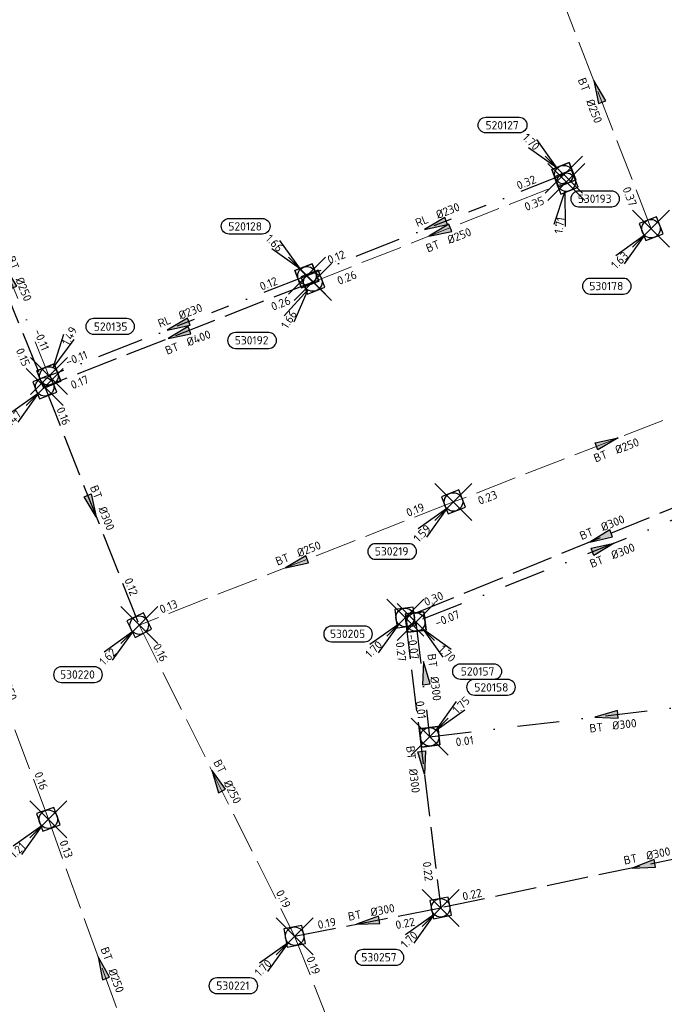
# Model space of a CAD drawing. Header units: metres. Extents: x 153343 to 157271, y 461673 to 467005.
# Tile 64 of 191: x 154769 to 154874, y 464416 to 464575. Entities that reach past the tile are written whole.
import ezdxf
from ezdxf.enums import TextEntityAlignment as Align

# ---------------------------------------------------------------- set-up
doc = ezdxf.new("R2010")
doc.units = ezdxf.units.M
doc.header["$LTSCALE"] = 0.75
doc.header["$PDMODE"] = 3
doc.header["$PDSIZE"] = 3
for name, pattern in [('RI-HWA_BETON', [11.4, 9, -2.4]), ('RI-RELINEN', [38, 10, -4, 0, -4, 4, -4, 4, -4, 0, -4]), ('RI-VWA_BETON', [19, 9, -5, 0, -5])]:
    doc.linetypes.add(name, pattern=pattern)
doc.layers.get('0').update_dxf_attribs({"lineweight": 25})
doc.layers.get('defpoints').update_dxf_attribs({"lineweight": 25})
for name, color, linetype in [('B-OI-RI-HWA_PUTNUMMER-S @ 0.75', 151, 'Continuous'), ('B-OI-RI-HWA_TRANSPORTLEIDING_BETON_300-G', 151, 'RI-HWA_BETON'), ('B-OI-RI-HWA_TRANSPORTLEIDING_BETON_400-G', 151, 'RI-HWA_BETON'), ('B-OI-RI-VWA_PUTNUMMER-S @ 0.75', 33, 'Continuous'), ('B-OI-RI-VWA_TRANSPORTLEIDING_B+RELINED_230-G', 33, 'RI-RELINEN'), ('B-OI-RI-VWA_TRANSPORTLEIDING_BETON_300-G', 33, 'RI-VWA_BETON')]:
    doc.layers.add(name, color=color, linetype=linetype)
for name, color, linetype, lineweight in [('B-OI-RI-HWA_RIOOLPUT_INSPECTIEPUT-S', 151, 'Continuous', 25), ('B-OI-RI-HWA_STROOMRICHTING-S @ 0.75', 151, 'Continuous', 25), ('B-OI-RI-HWA_TRANSPORTLEIDING_BETON_250-G', 151, 'RI-HWA_BETON', 18), ('B-OI-RI-VWA_RIOOLPUT_INSPECTIEPUT_BETON-S', 33, 'Continuous', 25), ('B-OI-RI-VWA_STROOMRICHTING-S @ 0.75', 33, 'Continuous', 25), ('B-OI-RI-VWA_TRANSPORTLEIDING_BETON_250-G', 33, 'RI-VWA_BETON', 18)]:
    doc.layers.add(name, color=color, linetype=linetype, lineweight=lineweight)
doc.layers.add('inspectieput', color=7, linetype='Continuous', plot=False)
doc.styles.add('NLCS-ISO', font='isocpeur.ttf')

# ---------------------------------------------------------------- blocks, each defined once
blk = doc.blocks.new('*U1455')
at = {"ltscale": 0.1}
blk.add_hatch(color=256, dxfattribs=at).paths.add_polyline_path([(-2.5, 0), (2.5, -0.83), (2.5, 0.83)])
at = {"ltscale": 0.1, "flags": 128}
blk.add_lwpolyline([(-2.5, 0), (2.5, -0.83), (2.5, 0.83)], close=True, dxfattribs=at)
at = {"ltscale": 0.1, "style": 'NLCS-ISO'}
for tag, p in [('BOBL', (-24.75, 0)), ('MAT', (-1, 0.5))]:
    blk.add_attdef(tag, text='', height=1.8, dxfattribs=at).set_placement(p, align=Align.BOTTOM_RIGHT)
for tag, p in [('DIA', (1, 0.5)), ('BOBR', (23.81, -0.01))]:
    blk.add_attdef(tag, text='', height=1.8, dxfattribs=at).set_placement(p, align=Align.BOTTOM_LEFT)
at = {"layer": 'defpoints', "ltscale": 0.1, "style": 'NLCS-ISO', "flags": 1}
blk.add_attdef('JVA', text='', height=1.8, dxfattribs=at).set_placement((0, -1), align=Align.TOP_CENTER)
blk = doc.blocks.new('*U1492')
at = {"ltscale": 0.1}
blk.add_hatch(color=256, dxfattribs=at).paths.add_polyline_path([(-2.5, 0), (2.5, -0.83), (2.5, 0.83)])
at = {"ltscale": 0.1, "flags": 128}
blk.add_lwpolyline([(-2.5, 0), (2.5, -0.83), (2.5, 0.83)], close=True, dxfattribs=at)
at = {"ltscale": 0.1, "style": 'NLCS-ISO'}
for tag, p in [('BOBL', (-23.77, 0)), ('MAT', (-1, 0.5))]:
    blk.add_attdef(tag, text='', height=1.8, dxfattribs=at).set_placement(p, align=Align.BOTTOM_RIGHT)
for tag, p in [('DIA', (1, 0.5)), ('BOBR', (22.82, -0.01))]:
    blk.add_attdef(tag, text='', height=1.8, dxfattribs=at).set_placement(p, align=Align.BOTTOM_LEFT)
at = {"layer": 'defpoints', "ltscale": 0.1, "style": 'NLCS-ISO', "flags": 1}
blk.add_attdef('JVA', text='', height=1.8, dxfattribs=at).set_placement((0, -1), align=Align.TOP_CENTER)
blk = doc.blocks.new('*U1509')
at = {"ltscale": 0.1}
blk.add_hatch(color=256, dxfattribs=at).paths.add_polyline_path([(-2.5, 0), (2.5, -0.83), (2.5, 0.83)])
at = {"ltscale": 0.1, "flags": 128}
blk.add_lwpolyline([(-2.5, 0), (2.5, -0.83), (2.5, 0.83)], close=True, dxfattribs=at)
at = {"ltscale": 0.1, "style": 'NLCS-ISO'}
for tag, p in [('BOBL', (-6.72, 0)), ('MAT', (-1, 0.5))]:
    blk.add_attdef(tag, text='', height=1.8, dxfattribs=at).set_placement(p, align=Align.BOTTOM_RIGHT)
for tag, p in [('DIA', (1, 0.5)), ('BOBR', (5.78, -3.24))]:
    blk.add_attdef(tag, text='', height=1.8, dxfattribs=at).set_placement(p, align=Align.BOTTOM_LEFT)
at = {"layer": 'defpoints', "ltscale": 0.1, "style": 'NLCS-ISO', "flags": 1}
blk.add_attdef('JVA', text='', height=1.8, dxfattribs=at).set_placement((0, -1), align=Align.TOP_CENTER)
blk = doc.blocks.new('*U1510')
at = {"ltscale": 0.1}
blk.add_hatch(color=256, dxfattribs=at).paths.add_polyline_path([(2.5, 0), (-2.5, -0.83), (-2.5, 0.83)])
at = {"ltscale": 0.1, "flags": 128}
blk.add_lwpolyline([(2.5, 0), (-2.5, -0.83), (-2.5, 0.83)], close=True, dxfattribs=at)
at = {"ltscale": 0.1, "style": 'NLCS-ISO'}
for tag, p in [('BOBL', (-27.28, 0)), ('MAT', (-1, 0.5))]:
    blk.add_attdef(tag, text='', height=1.8, dxfattribs=at).set_placement(p, align=Align.BOTTOM_RIGHT)
for tag, p in [('DIA', (1, 0.5)), ('BOBR', (26.33, -0.01))]:
    blk.add_attdef(tag, text='', height=1.8, dxfattribs=at).set_placement(p, align=Align.BOTTOM_LEFT)
at = {"layer": 'defpoints', "ltscale": 0.1, "style": 'NLCS-ISO', "flags": 1}
blk.add_attdef('JVA', text='', height=1.8, dxfattribs=at).set_placement((0, -1), align=Align.TOP_CENTER)
blk = doc.blocks.new('*U1484')
at = {"ltscale": 0.1}
blk.add_hatch(color=256, dxfattribs=at).paths.add_polyline_path([(-2.5, 0), (2.5, -0.83), (2.5, 0.83)])
at = {"ltscale": 0.1, "flags": 128}
blk.add_lwpolyline([(-2.5, 0), (2.5, -0.83), (2.5, 0.83)], close=True, dxfattribs=at)
at = {"ltscale": 0.1, "style": 'NLCS-ISO'}
for tag, p in [('BOBL', (-28.21, 0)), ('MAT', (-1, 0.5))]:
    blk.add_attdef(tag, text='', height=1.8, dxfattribs=at).set_placement(p, align=Align.BOTTOM_RIGHT)
for tag, p in [('DIA', (1, 0.5)), ('BOBR', (27.27, -0.01))]:
    blk.add_attdef(tag, text='', height=1.8, dxfattribs=at).set_placement(p, align=Align.BOTTOM_LEFT)
at = {"layer": 'defpoints', "ltscale": 0.1, "style": 'NLCS-ISO', "flags": 1}
blk.add_attdef('JVA', text='', height=1.8, dxfattribs=at).set_placement((0, -1), align=Align.TOP_CENTER)
blk = doc.blocks.new('*U1485')
at = {"ltscale": 0.1}
blk.add_hatch(color=256, dxfattribs=at).paths.add_polyline_path([(-2.5, 0), (2.5, -0.83), (2.5, 0.83)])
at = {"ltscale": 0.1, "flags": 128}
blk.add_lwpolyline([(-2.5, 0), (2.5, -0.83), (2.5, 0.83)], close=True, dxfattribs=at)
at = {"ltscale": 0.1, "style": 'NLCS-ISO'}
for tag, p in [('BOBL', (-27.1, 0)), ('MAT', (-1, 0.5))]:
    blk.add_attdef(tag, text='', height=1.8, dxfattribs=at).set_placement(p, align=Align.BOTTOM_RIGHT)
for tag, p in [('DIA', (1, 0.5)), ('BOBR', (26.15, -0.01))]:
    blk.add_attdef(tag, text='', height=1.8, dxfattribs=at).set_placement(p, align=Align.BOTTOM_LEFT)
at = {"layer": 'defpoints', "ltscale": 0.1, "style": 'NLCS-ISO', "flags": 1}
blk.add_attdef('JVA', text='', height=1.8, dxfattribs=at).set_placement((0, -1), align=Align.TOP_CENTER)
blk = doc.blocks.new('*U1486')
at = {"ltscale": 0.1}
blk.add_hatch(color=256, dxfattribs=at).paths.add_polyline_path([(2.5, 0), (-2.5, -0.83), (-2.5, 0.83)])
at = {"ltscale": 0.1, "flags": 128}
blk.add_lwpolyline([(2.5, 0), (-2.5, -0.83), (-2.5, 0.83)], close=True, dxfattribs=at)
at = {"ltscale": 0.1, "style": 'NLCS-ISO'}
for tag, p in [('BOBL', (-22.25, -3.24)), ('MAT', (-1, -3.74))]:
    blk.add_attdef(tag, text='', height=1.8, dxfattribs=at).set_placement(p, align=Align.BOTTOM_RIGHT)
for tag, p in [('DIA', (1, -3.74)), ('BOBR', (21.3, -3.23))]:
    blk.add_attdef(tag, text='', height=1.8, dxfattribs=at).set_placement(p, align=Align.BOTTOM_LEFT)
at = {"layer": 'defpoints', "ltscale": 0.1, "style": 'NLCS-ISO', "flags": 1}
blk.add_attdef('JVA', text='', height=1.8, dxfattribs=at).set_placement((0, -1), align=Align.TOP_CENTER)
blk = doc.blocks.new('*U1482')
at = {"ltscale": 0.1}
blk.add_hatch(color=256, dxfattribs=at).paths.add_polyline_path([(-2.5, 0), (2.5, -0.83), (2.5, 0.83)])
at = {"ltscale": 0.1, "flags": 128}
blk.add_lwpolyline([(-2.5, 0), (2.5, -0.83), (2.5, 0.83)], close=True, dxfattribs=at)
at = {"ltscale": 0.1, "style": 'NLCS-ISO'}
for tag, p in [('BOBL', (-36.2, 0)), ('MAT', (-1, 0.5))]:
    blk.add_attdef(tag, text='', height=1.8, dxfattribs=at).set_placement(p, align=Align.BOTTOM_RIGHT)
for tag, p in [('DIA', (1, 0.5)), ('BOBR', (35.26, -0.02))]:
    blk.add_attdef(tag, text='', height=1.8, dxfattribs=at).set_placement(p, align=Align.BOTTOM_LEFT)
at = {"layer": 'defpoints', "ltscale": 0.1, "style": 'NLCS-ISO', "flags": 1}
blk.add_attdef('JVA', text='', height=1.8, dxfattribs=at).set_placement((0, -1), align=Align.TOP_CENTER)
blk = doc.blocks.new('*U1432')
at = {"ltscale": 0.1}
blk.add_hatch(color=256, dxfattribs=at).paths.add_polyline_path([(2.5, 0), (-2.5, -0.83), (-2.5, 0.83)])
at = {"ltscale": 0.1, "flags": 128}
blk.add_lwpolyline([(2.5, 0), (-2.5, -0.83), (-2.5, 0.83)], close=True, dxfattribs=at)
at = {"ltscale": 0.1, "style": 'NLCS-ISO'}
for tag, p in [('BOBL', (-18.34, 0)), ('MAT', (-1, 0.5))]:
    blk.add_attdef(tag, text='', height=1.8, dxfattribs=at).set_placement(p, align=Align.BOTTOM_RIGHT)
for tag, p in [('DIA', (1, 0.5)), ('BOBR', (17.39, 0))]:
    blk.add_attdef(tag, text='', height=1.8, dxfattribs=at).set_placement(p, align=Align.BOTTOM_LEFT)
at = {"layer": 'defpoints', "ltscale": 0.1, "style": 'NLCS-ISO', "flags": 1}
blk.add_attdef('JVA', text='', height=1.8, dxfattribs=at).set_placement((0, -1), align=Align.TOP_CENTER)
blk = doc.blocks.new('*U1452')
at = {"ltscale": 0.1}
blk.add_hatch(color=256, dxfattribs=at).paths.add_polyline_path([(2.5, 0), (-2.5, -0.83), (-2.5, 0.83)])
at = {"ltscale": 0.1, "flags": 128}
blk.add_lwpolyline([(2.5, 0), (-2.5, -0.83), (-2.5, 0.83)], close=True, dxfattribs=at)
at = {"ltscale": 0.1, "style": 'NLCS-ISO'}
for tag, p in [('BOBL', (-14.03, -3.24)), ('MAT', (-1, -3.74))]:
    blk.add_attdef(tag, text='', height=1.8, dxfattribs=at).set_placement(p, align=Align.BOTTOM_RIGHT)
for tag, p in [('DIA', (1, -3.74)), ('BOBR', (13.08, -3.24))]:
    blk.add_attdef(tag, text='', height=1.8, dxfattribs=at).set_placement(p, align=Align.BOTTOM_LEFT)
at = {"layer": 'defpoints', "ltscale": 0.1, "style": 'NLCS-ISO', "flags": 1}
blk.add_attdef('JVA', text='', height=1.8, dxfattribs=at).set_placement((0, -1), align=Align.TOP_CENTER)
blk = doc.blocks.new('*U1475')
at = {"ltscale": 0.1}
blk.add_hatch(color=256, dxfattribs=at).paths.add_polyline_path([(-2.5, 0), (2.5, -0.83), (2.5, 0.83)])
at = {"ltscale": 0.1, "flags": 128}
blk.add_lwpolyline([(-2.5, 0), (2.5, -0.83), (2.5, 0.83)], close=True, dxfattribs=at)
at = {"ltscale": 0.1, "style": 'NLCS-ISO'}
for tag, p in [('BOBL', (-21.74, -3.24)), ('MAT', (-1, -3.74))]:
    blk.add_attdef(tag, text='', height=1.8, dxfattribs=at).set_placement(p, align=Align.BOTTOM_RIGHT)
for tag, p in [('DIA', (1, -3.74)), ('BOBR', (20.79, -3.23))]:
    blk.add_attdef(tag, text='', height=1.8, dxfattribs=at).set_placement(p, align=Align.BOTTOM_LEFT)
at = {"layer": 'defpoints', "ltscale": 0.1, "style": 'NLCS-ISO', "flags": 1}
blk.add_attdef('JVA', text='', height=1.8, dxfattribs=at).set_placement((0, -1), align=Align.TOP_CENTER)
blk = doc.blocks.new('*U1468')
at = {"ltscale": 0.1}
blk.add_hatch(color=256, dxfattribs=at).paths.add_polyline_path([(-2.5, 0), (2.5, -0.83), (2.5, 0.83)])
at = {"ltscale": 0.1, "flags": 128}
blk.add_lwpolyline([(-2.5, 0), (2.5, -0.83), (2.5, 0.83)], close=True, dxfattribs=at)
at = {"ltscale": 0.1, "style": 'NLCS-ISO'}
for tag, p in [('BOBL', (-20.07, -3.24)), ('MAT', (-1, -3.74))]:
    blk.add_attdef(tag, text='', height=1.8, dxfattribs=at).set_placement(p, align=Align.BOTTOM_RIGHT)
for tag, p in [('DIA', (1, -3.74)), ('BOBR', (19.12, -3.23))]:
    blk.add_attdef(tag, text='', height=1.8, dxfattribs=at).set_placement(p, align=Align.BOTTOM_LEFT)
at = {"layer": 'defpoints', "ltscale": 0.1, "style": 'NLCS-ISO', "flags": 1}
blk.add_attdef('JVA', text='', height=1.8, dxfattribs=at).set_placement((0, -1), align=Align.TOP_CENTER)
blk = doc.blocks.new('*U1458')
at = {"ltscale": 0.1}
blk.add_hatch(color=256, dxfattribs=at).paths.add_polyline_path([(-2.5, 0), (2.5, -0.83), (2.5, 0.83)])
at = {"ltscale": 0.1, "flags": 128}
blk.add_lwpolyline([(-2.5, 0), (2.5, -0.83), (2.5, 0.83)], close=True, dxfattribs=at)
at = {"ltscale": 0.1, "style": 'NLCS-ISO'}
for tag, p in [('BOBL', (-22.43, -3.24)), ('MAT', (-1, -3.74))]:
    blk.add_attdef(tag, text='', height=1.8, dxfattribs=at).set_placement(p, align=Align.BOTTOM_RIGHT)
for tag, p in [('DIA', (1, -3.74)), ('BOBR', (21.49, -3.23))]:
    blk.add_attdef(tag, text='', height=1.8, dxfattribs=at).set_placement(p, align=Align.BOTTOM_LEFT)
at = {"layer": 'defpoints', "ltscale": 0.1, "style": 'NLCS-ISO', "flags": 1}
blk.add_attdef('JVA', text='', height=1.8, dxfattribs=at).set_placement((0, -1), align=Align.TOP_CENTER)
blk = doc.blocks.new('*U1459')
at = {"ltscale": 0.1}
blk.add_hatch(color=256, dxfattribs=at).paths.add_polyline_path([(2.5, 0), (-2.5, -0.83), (-2.5, 0.83)])
at = {"ltscale": 0.1, "flags": 128}
blk.add_lwpolyline([(2.5, 0), (-2.5, -0.83), (-2.5, 0.83)], close=True, dxfattribs=at)
at = {"ltscale": 0.1, "style": 'NLCS-ISO'}
for tag, p in [('BOBL', (-26.32, -3.24)), ('MAT', (-1, -3.74))]:
    blk.add_attdef(tag, text='', height=1.8, dxfattribs=at).set_placement(p, align=Align.BOTTOM_RIGHT)
for tag, p in [('DIA', (1, -3.74)), ('BOBR', (25.37, -3.23))]:
    blk.add_attdef(tag, text='', height=1.8, dxfattribs=at).set_placement(p, align=Align.BOTTOM_LEFT)
at = {"layer": 'defpoints', "ltscale": 0.1, "style": 'NLCS-ISO', "flags": 1}
blk.add_attdef('JVA', text='', height=1.8, dxfattribs=at).set_placement((0, -1), align=Align.TOP_CENTER)
blk = doc.blocks.new('*U1351')
at = {"ltscale": 0.1}
blk.add_hatch(color=256, dxfattribs=at).paths.add_polyline_path([(-2.5, 0), (2.5, -0.83), (2.5, 0.83)])
at = {"ltscale": 0.1, "flags": 128}
blk.add_lwpolyline([(-2.5, 0), (2.5, -0.83), (2.5, 0.83)], close=True, dxfattribs=at)
at = {"ltscale": 0.1, "style": 'NLCS-ISO'}
for tag, p in [('BOBL', (-35.39, 0)), ('MAT', (-1, 0.5))]:
    blk.add_attdef(tag, text='', height=1.8, dxfattribs=at).set_placement(p, align=Align.BOTTOM_RIGHT)
for tag, p in [('DIA', (1, 0.5)), ('BOBR', (34.44, -0.02))]:
    blk.add_attdef(tag, text='', height=1.8, dxfattribs=at).set_placement(p, align=Align.BOTTOM_LEFT)
at = {"layer": 'defpoints', "ltscale": 0.1, "style": 'NLCS-ISO', "flags": 1}
blk.add_attdef('JVA', text='', height=1.8, dxfattribs=at).set_placement((0, -1), align=Align.TOP_CENTER)
blk = doc.blocks.new('*U1289')
at = {"ltscale": 0.1}
blk.add_hatch(color=256, dxfattribs=at).paths.add_polyline_path([(-2.5, 0), (2.5, -0.83), (2.5, 0.83)])
at = {"ltscale": 0.1, "flags": 128}
blk.add_lwpolyline([(-2.5, 0), (2.5, -0.83), (2.5, 0.83)], close=True, dxfattribs=at)
at = {"ltscale": 0.1, "style": 'NLCS-ISO'}
for tag, p in [('BOBL', (-29.08, -3.24)), ('MAT', (-1, -3.74))]:
    blk.add_attdef(tag, text='', height=1.8, dxfattribs=at).set_placement(p, align=Align.BOTTOM_RIGHT)
for tag, p in [('DIA', (1, -3.74)), ('BOBR', (28.13, -3.23))]:
    blk.add_attdef(tag, text='', height=1.8, dxfattribs=at).set_placement(p, align=Align.BOTTOM_LEFT)
at = {"layer": 'defpoints', "ltscale": 0.1, "style": 'NLCS-ISO', "flags": 1}
blk.add_attdef('JVA', text='', height=1.8, dxfattribs=at).set_placement((0, -1), align=Align.TOP_CENTER)
blk = doc.blocks.new('*U1290')
at = {"ltscale": 0.1}
blk.add_hatch(color=256, dxfattribs=at).paths.add_polyline_path([(-2.5, 0), (2.5, -0.83), (2.5, 0.83)])
at = {"ltscale": 0.1, "flags": 128}
blk.add_lwpolyline([(-2.5, 0), (2.5, -0.83), (2.5, 0.83)], close=True, dxfattribs=at)
at = {"ltscale": 0.1, "style": 'NLCS-ISO'}
for tag, p in [('MAT', (-1, 0.5)), ('BOBL', (-3.15, -3.24))]:
    blk.add_attdef(tag, text='', height=1.8, dxfattribs=at).set_placement(p, align=Align.BOTTOM_RIGHT)
for tag, p in [('DIA', (1, 0.5)), ('BOBR', (5.87, -3.24))]:
    blk.add_attdef(tag, text='', height=1.8, dxfattribs=at).set_placement(p, align=Align.BOTTOM_LEFT)
at = {"layer": 'defpoints', "ltscale": 0.1, "style": 'NLCS-ISO', "flags": 1}
blk.add_attdef('JVA', text='', height=1.8, dxfattribs=at).set_placement((0, -1), align=Align.TOP_CENTER)
blk = doc.blocks.new('*U1285')
at = {"ltscale": 0.1}
blk.add_hatch(color=256, dxfattribs=at).paths.add_polyline_path([(2.5, 0), (-2.5, -0.83), (-2.5, 0.83)])
at = {"ltscale": 0.1, "flags": 128}
blk.add_lwpolyline([(2.5, 0), (-2.5, -0.83), (-2.5, 0.83)], close=True, dxfattribs=at)
at = {"ltscale": 0.1, "style": 'NLCS-ISO'}
for tag, p in [('BOBL', (-34.22, -3.24)), ('MAT', (-1, -3.74))]:
    blk.add_attdef(tag, text='', height=1.8, dxfattribs=at).set_placement(p, align=Align.BOTTOM_RIGHT)
for tag, p in [('DIA', (1, -3.74)), ('BOBR', (33.28, -3.22))]:
    blk.add_attdef(tag, text='', height=1.8, dxfattribs=at).set_placement(p, align=Align.BOTTOM_LEFT)
at = {"layer": 'defpoints', "ltscale": 0.1, "style": 'NLCS-ISO', "flags": 1}
blk.add_attdef('JVA', text='', height=1.8, dxfattribs=at).set_placement((0, -1), align=Align.TOP_CENTER)
blk = doc.blocks.new('*U1271')
at = {"ltscale": 0.1}
blk.add_hatch(color=256, dxfattribs=at).paths.add_polyline_path([(-2.5, 0), (2.5, -0.83), (2.5, 0.83)])
at = {"ltscale": 0.1, "flags": 128}
blk.add_lwpolyline([(-2.5, 0), (2.5, -0.83), (2.5, 0.83)], close=True, dxfattribs=at)
at = {"ltscale": 0.1, "style": 'NLCS-ISO'}
for tag, p in [('BOBL', (-13.76, 0)), ('MAT', (-1, 0.5))]:
    blk.add_attdef(tag, text='', height=1.8, dxfattribs=at).set_placement(p, align=Align.BOTTOM_RIGHT)
for tag, p in [('DIA', (1, 0.5)), ('BOBR', (12.82, 0))]:
    blk.add_attdef(tag, text='', height=1.8, dxfattribs=at).set_placement(p, align=Align.BOTTOM_LEFT)
at = {"layer": 'defpoints', "ltscale": 0.1, "style": 'NLCS-ISO', "flags": 1}
blk.add_attdef('JVA', text='', height=1.8, dxfattribs=at).set_placement((0, -1), align=Align.TOP_CENTER)
blk = doc.blocks.new('*U1265')
at = {"ltscale": 0.1}
blk.add_hatch(color=256, dxfattribs=at).paths.add_polyline_path([(-2.5, 0), (2.5, -0.83), (2.5, 0.83)])
at = {"ltscale": 0.1, "flags": 128}
blk.add_lwpolyline([(-2.5, 0), (2.5, -0.83), (2.5, 0.83)], close=True, dxfattribs=at)
at = {"ltscale": 0.1, "style": 'NLCS-ISO'}
for tag, p in [('BOBL', (-20.54, 0)), ('MAT', (-1, 0.5))]:
    blk.add_attdef(tag, text='', height=1.8, dxfattribs=at).set_placement(p, align=Align.BOTTOM_RIGHT)
for tag, p in [('DIA', (1, 0.5)), ('BOBR', (19.6, -0.01))]:
    blk.add_attdef(tag, text='', height=1.8, dxfattribs=at).set_placement(p, align=Align.BOTTOM_LEFT)
at = {"layer": 'defpoints', "ltscale": 0.1, "style": 'NLCS-ISO', "flags": 1}
blk.add_attdef('JVA', text='', height=1.8, dxfattribs=at).set_placement((0, -1), align=Align.TOP_CENTER)
blk = doc.blocks.new('*U1262')
at = {"ltscale": 0.1}
blk.add_hatch(color=256, dxfattribs=at).paths.add_polyline_path([(-2.5, 0), (2.5, -0.83), (2.5, 0.83)])
at = {"ltscale": 0.1, "flags": 128}
blk.add_lwpolyline([(-2.5, 0), (2.5, -0.83), (2.5, 0.83)], close=True, dxfattribs=at)
at = {"ltscale": 0.1, "style": 'NLCS-ISO'}
for tag, p in [('BOBL', (-20.47, 0)), ('MAT', (-1, 0.5))]:
    blk.add_attdef(tag, text='', height=1.8, dxfattribs=at).set_placement(p, align=Align.BOTTOM_RIGHT)
for tag, p in [('DIA', (1, 0.5)), ('BOBR', (19.52, -0.01))]:
    blk.add_attdef(tag, text='', height=1.8, dxfattribs=at).set_placement(p, align=Align.BOTTOM_LEFT)
at = {"layer": 'defpoints', "ltscale": 0.1, "style": 'NLCS-ISO', "flags": 1}
blk.add_attdef('JVA', text='', height=1.8, dxfattribs=at).set_placement((0, -1), align=Align.TOP_CENTER)
blk = doc.blocks.new('B-SRI-PUT_HWA-SO')
at = {"lineweight": -3, "flags": 128}
blk.add_lwpolyline([(-2, -2), (2, -2), (2, 2), (-2, 2)], close=True, dxfattribs=at)
at = {"lineweight": -3}
blk.add_circle((0, 0), 2, dxfattribs=at)
blk = doc.blocks.new('*U241')
for q in [(-7.6, -5.83), (-5.83, -7.6)]:
    blk.add_line((-1.41, -1.41), q)
blk.add_lwpolyline([(-16.81, -12.39), (-9.65, -12.39, 1), (-9.65, -9.01), (-16.81, -9.01, 1)], format="xyb", close=True)
at = {"ltscale": 0.1, "style": 'NLCS-ISO'}
blk.add_attdef('PUTHGT', text='', height=1.8, rotation=45, dxfattribs=at).set_placement((-8.44, -8.48), align=Align.MIDDLE_LEFT)
blk.add_attdef('PUTNR', text='', height=1.8, dxfattribs=at).set_placement((-13.33, -8.87), align=Align.MIDDLE_CENTER)
blk = doc.blocks.new('*U824')
for q in [(-7.6, -5.83), (-5.83, -7.6)]:
    blk.add_line((-1.41, -1.41), q)
blk.add_lwpolyline([(-15.91, -5.24), (-8.76, -5.24, 1), (-8.76, -1.86), (-15.91, -1.86, 1)], format="xyb", close=True)
at = {"ltscale": 0.1, "style": 'NLCS-ISO'}
blk.add_attdef('PUTNR', text='', height=1.8, dxfattribs=at).set_placement((-12.44, -1.72), align=Align.MIDDLE_CENTER)
blk.add_attdef('PUTHGT', text='', height=1.8, rotation=45, dxfattribs=at).set_placement((-8.44, -8.48), align=Align.MIDDLE_LEFT)
blk = doc.blocks.new('*U810')
for q in [(-2.7, -9.19), (-0.23, -9.58)]:
    blk.add_line((-0.31, -1.98), q)
blk.add_lwpolyline([(2.67, -5.33), (9.83, -5.33, 1), (9.83, -1.95), (2.67, -1.95, 1)], format="xyb", close=True)
at = {"ltscale": 0.1, "style": 'NLCS-ISO'}
blk.add_attdef('PUTNR', text='', height=1.8, dxfattribs=at).set_placement((6.15, -1.81), align=Align.MIDDLE_CENTER)
blk.add_attdef('PUTHGT', text='', height=1.8, rotation=81.1178, dxfattribs=at).set_placement((-1.82, -11.83), align=Align.MIDDLE_LEFT)
blk = doc.blocks.new('*U820')
for q in [(-6.18, -7.32), (-4.07, -8.67)]:
    blk.add_line((-1.08, -1.68), q)
blk.add_lwpolyline([(-16.69, -14.32), (-9.53, -14.32, 1), (-9.53, -10.93), (-16.69, -10.93, 1)], format="xyb", close=True)
at = {"ltscale": 0.1, "style": 'NLCS-ISO'}
blk.add_attdef('PUTHGT', text='', height=1.8, rotation=57.3533, dxfattribs=at).set_placement((-6.43, -10.09), align=Align.MIDDLE_LEFT)
blk.add_attdef('PUTNR', text='', height=1.8, dxfattribs=at).set_placement((-13.21, -10.79), align=Align.MIDDLE_CENTER)
blk = doc.blocks.new('*U640')
for q in [(-7.6, -5.83), (-5.83, -7.6)]:
    blk.add_line((-1.41, -1.41), q)
blk.add_lwpolyline([(-13.13, -14.12), (-5.97, -14.12, 1), (-5.97, -10.73), (-13.13, -10.73, 1)], format="xyb", close=True)
at = {"ltscale": 0.1, "style": 'NLCS-ISO'}
blk.add_attdef('PUTHGT', text='', height=1.8, rotation=45, dxfattribs=at).set_placement((-8.44, -8.48), align=Align.MIDDLE_LEFT)
blk.add_attdef('PUTNR', text='', height=1.8, dxfattribs=at).set_placement((-9.65, -10.59), align=Align.MIDDLE_CENTER)
blk = doc.blocks.new('*U43')
for q in [(5.83, 7.6), (7.6, 5.83)]:
    blk.add_line((1.41, 1.41), q)
blk.add_lwpolyline([(16.81, 12.39), (9.65, 12.39, 1), (9.65, 9.01), (16.81, 9.01, 1)], format="xyb", close=True)
at = {"ltscale": 0.1, "style": 'NLCS-ISO'}
blk.add_attdef('PUTHGT', text='', height=1.8, rotation=45, dxfattribs=at).set_placement((5.39, 5.43), align=Align.MIDDLE_LEFT)
blk.add_attdef('PUTNR', text='', height=1.8, dxfattribs=at).set_placement((13.33, 10.67), align=Align.MIDDLE_CENTER)
blk = doc.blocks.new('*U321')
for q in [(5.83, -7.6), (7.6, -5.83)]:
    blk.add_line((1.41, -1.41), q)
blk.add_lwpolyline([(16.81, -12.39), (9.65, -12.39, -1), (9.65, -9.01), (16.81, -9.01, -1)], format="xyb", close=True)
at = {"ltscale": 0.1, "style": 'NLCS-ISO'}
blk.add_attdef('PUTHGT', text='', height=1.8, rotation=315, dxfattribs=at).set_placement((5.39, -5.43), align=Align.MIDDLE_LEFT)
blk.add_attdef('PUTNR', text='', height=1.8, dxfattribs=at).set_placement((13.33, -8.87), align=Align.MIDDLE_CENTER)
blk = doc.blocks.new('*U685')
for q in [(3.24, 9.02), (5.46, 7.87)]:
    blk.add_line((0.92, 1.78), q)
blk.add_lwpolyline([(16.81, 12.39), (9.65, 12.39, 1), (9.65, 9.01), (16.81, 9.01, 1)], format="xyb", close=True)
at = {"ltscale": 0.1, "style": 'NLCS-ISO'}
blk.add_attdef('PUTHGT', text='', height=1.8, rotation=62.7387, dxfattribs=at).set_placement((3.48, 6.81), align=Align.MIDDLE_LEFT)
blk.add_attdef('PUTNR', text='', height=1.8, dxfattribs=at).set_placement((13.33, 10.67), align=Align.MIDDLE_CENTER)
blk = doc.blocks.new('*U260')
for q in [(-5.83, 7.6), (-7.6, 5.83)]:
    blk.add_line((-1.41, 1.41), q)
blk.add_lwpolyline([(-16.81, 12.39), (-9.65, 12.39, -1), (-9.65, 9.01), (-16.81, 9.01, -1)], format="xyb", close=True)
at = {"ltscale": 0.1, "style": 'NLCS-ISO'}
blk.add_attdef('PUTNR', text='', height=1.8, dxfattribs=at).set_placement((-13.33, 10.67), align=Align.MIDDLE_CENTER)
blk.add_attdef('PUTHGT', text='', height=1.8, rotation=315, dxfattribs=at).set_placement((-8.44, 8.48), align=Align.MIDDLE_LEFT)
blk = doc.blocks.new('B-SRI-PUT_VWA-SO')
at = {"flags": 128}
blk.add_lwpolyline([(-2, 2), (2, 2), (2, -2), (-2, -2)], close=True, dxfattribs=at)
at = {"lineweight": -3, "flags": 128}
blk.add_lwpolyline([(2, -2), (2, 2), (-2, 2), (-2, -2)], close=True, dxfattribs=at)
at = {"lineweight": -3}
blk.add_circle((0, 0), 2, dxfattribs=at)

msp = doc.modelspace()

# ---------------------------------------------------------------- linework, layer by layer
at = {"layer": 'B-OI-RI-HWA_TRANSPORTLEIDING_BETON_250-G', "transparency": 33554610}
for p, q in [((154871.73, 464541.53), (154854.54, 464585.98)), ((154816.96, 464532.89), (154857.99, 464549.08)), ((154889.58, 464516.65), (154839.73, 464497.27)), ((154839.73, 464497.27), (154788.85, 464477.32)), ((154756.78, 464492.41), (154774.14, 464445.88)), ((154788.85, 464477.32), (154814.02, 464426.93)), ((154774.14, 464445.88), (154791.52, 464397.79)), ((154814.02, 464426.93), (154834.28, 464375.88))]:
    msp.add_line(p, q, dxfattribs=at)
at = {"layer": 'B-OI-RI-HWA_TRANSPORTLEIDING_BETON_300-G', "transparency": 33554610}
for p, q in [((154773.55, 464515.91), (154788.85, 464477.32)), ((154895.15, 464504.41), (154831.92, 464478.55)), ((154831.92, 464478.55), (154837.67, 464431.52)), ((154903.35, 464445.21), (154837.67, 464431.52)), ((154814.02, 464426.93), (154837.67, 464431.52))]:
    msp.add_line(p, q, dxfattribs=at)
at = {"layer": 'B-OI-RI-HWA_TRANSPORTLEIDING_BETON_400-G', "transparency": 33554610}
for p in [(154760.3, 464548.36), (154816.96, 464532.89)]:
    msp.add_line(p, (154773.55, 464515.91), dxfattribs=at)
at = {"layer": 'B-OI-RI-VWA_TRANSPORTLEIDING_B+RELINED_230-G', "transparency": 33554610}
for p, q in [((154857.61, 464550.28), (154816.01, 464533.9)), ((154816.01, 464533.9), (154774.23, 464517.67))]:
    msp.add_line(p, q, dxfattribs=at)
at = {"layer": 'B-OI-RI-VWA_TRANSPORTLEIDING_BETON_250-G', "transparency": 33554610}
msp.add_line((154761.3, 464549.82), (154774.23, 464517.67), dxfattribs=at)
at = {"layer": 'B-OI-RI-VWA_TRANSPORTLEIDING_BETON_300-G', "transparency": 33554610}
for p, q in [((154894.36, 464501.96), (154833.64, 464477.82)), ((154833.64, 464477.82), (154835.88, 464459.23)), ((154835.88, 464459.23), (154893.1, 464466.05))]:
    msp.add_line(p, q, dxfattribs=at)
at = {"layer": 'inspectieput', "color": 0, "transparency": 33554610}
for p in [(154857.61, 464550.28), (154857.99, 464549.08), (154871.73, 464541.53), (154816.01, 464533.9), (154816.96, 464532.89), (154774.23, 464517.67), (154773.55, 464515.91), (154839.73, 464497.27), (154831.92, 464478.55), (154788.85, 464477.32), (154833.64, 464477.82), (154835.88, 464459.23), (154774.14, 464445.88), (154837.67, 464431.52), (154814.02, 464426.93)]:
    msp.add_point(p, dxfattribs=at)

# ---------------------------------------------------------------- block references
at = {"layer": 'B-OI-RI-HWA_PUTNUMMER-S @ 0.75', "color": 0, "transparency": 33554610}
ref = msp.add_blockref('*U810', (154857.99, 464549.08), dxfattribs=dict(at, xscale=0.75, yscale=0.75, zscale=0.75))
ref.add_attrib('PUTNR', '530193', dxfattribs={"layer": '0', "ltscale": 0.1, "height": 1.35, "style": 'NLCS-ISO'}).set_placement((154862.6, 464546.38), align=Align.MIDDLE_CENTER)
ref.add_attrib('PUTHGT', '1.71', dxfattribs={"layer": '0', "ltscale": 0.1, "height": 1.35, "rotation": 81.1178, "style": 'NLCS-ISO'}).set_placement((154856.71, 464540.74), align=Align.MIDDLE_LEFT)
ref = msp.add_blockref('*U640', (154871.73, 464541.53), dxfattribs=dict(at, xscale=0.75, yscale=0.75, zscale=0.75))
ref.add_attrib('PUTNR', '530178', dxfattribs={"layer": '0', "ltscale": 0.1, "height": 1.35, "style": 'NLCS-ISO'}).set_placement((154864.49, 464532.24), align=Align.MIDDLE_CENTER)
ref.add_attrib('PUTHGT', '1.63', dxfattribs={"layer": '0', "ltscale": 0.1, "height": 1.35, "rotation": 45, "style": 'NLCS-ISO'}).set_placement((154865.59, 464535.36), align=Align.MIDDLE_LEFT)
ref = msp.add_blockref('*U820', (154816.96, 464532.89), dxfattribs=dict(at, xscale=0.75, yscale=0.75, zscale=0.75))
ref.add_attrib('PUTNR', '530192', dxfattribs={"layer": '0', "ltscale": 0.1, "height": 1.35, "style": 'NLCS-ISO'}).set_placement((154807.05, 464523.45), align=Align.MIDDLE_CENTER)
ref.add_attrib('PUTHGT', '1.66', dxfattribs={"layer": '0', "ltscale": 0.1, "height": 1.35, "rotation": 57.3533, "style": 'NLCS-ISO'}).set_placement((154812.28, 464525.55), align=Align.MIDDLE_LEFT)
ref = msp.add_blockref('*U241', (154773.55, 464515.91), dxfattribs=dict(at, xscale=0.75, yscale=0.75, zscale=0.75))
ref.add_attrib('PUTNR', '530200', dxfattribs={"layer": '0', "ltscale": 0.1, "height": 1.35, "style": 'NLCS-ISO'}).set_placement((154763.55, 464507.91), align=Align.MIDDLE_CENTER)
ref.add_attrib('PUTHGT', '1.47', dxfattribs={"layer": '0', "ltscale": 0.1, "height": 1.35, "rotation": 45, "style": 'NLCS-ISO'}).set_placement((154767.31, 464509.64), align=Align.MIDDLE_LEFT)
ref = msp.add_blockref('*U241', (154839.73, 464497.27), dxfattribs=dict(at, xscale=0.75, yscale=0.75, zscale=0.75))
ref.add_attrib('PUTNR', '530219', dxfattribs={"layer": '0', "ltscale": 0.1, "height": 1.35, "style": 'NLCS-ISO'}).set_placement((154829.73, 464489.27), align=Align.MIDDLE_CENTER)
ref.add_attrib('PUTHGT', '1.59', dxfattribs={"layer": '0', "ltscale": 0.1, "height": 1.35, "rotation": 45, "style": 'NLCS-ISO'}).set_placement((154833.59, 464491.1), align=Align.MIDDLE_LEFT)
ref = msp.add_blockref('*U824', (154831.92, 464478.55), dxfattribs=dict(at, xscale=0.75, yscale=0.75, zscale=0.75))
ref.add_attrib('PUTNR', '530205', dxfattribs={"layer": '0', "ltscale": 0.1, "height": 1.35, "style": 'NLCS-ISO'}).set_placement((154822.59, 464475.91), align=Align.MIDDLE_CENTER)
ref.add_attrib('PUTHGT', '1.70', dxfattribs={"layer": '0', "ltscale": 0.1, "height": 1.35, "rotation": 45, "style": 'NLCS-ISO'}).set_placement((154825.78, 464472.38), align=Align.MIDDLE_LEFT)
ref = msp.add_blockref('*U241', (154788.85, 464477.32), dxfattribs=dict(at, xscale=0.75, yscale=0.75, zscale=0.75))
ref.add_attrib('PUTNR', '530220', dxfattribs={"layer": '0', "ltscale": 0.1, "height": 1.35, "style": 'NLCS-ISO'}).set_placement((154778.85, 464469.32), align=Align.MIDDLE_CENTER)
ref.add_attrib('PUTHGT', '1.62', dxfattribs={"layer": '0', "ltscale": 0.1, "height": 1.35, "rotation": 45, "style": 'NLCS-ISO'}).set_placement((154782.71, 464471.15), align=Align.MIDDLE_LEFT)
ref = msp.add_blockref('*U241', (154774.14, 464445.88), dxfattribs=dict(at, xscale=0.75, yscale=0.75, zscale=0.75))
ref.add_attrib('PUTNR', '530225', dxfattribs={"layer": '0', "ltscale": 0.1, "height": 1.35, "style": 'NLCS-ISO'}).set_placement((154764.14, 464437.88), align=Align.MIDDLE_CENTER)
ref.add_attrib('PUTHGT', '1.21', dxfattribs={"layer": '0', "ltscale": 0.1, "height": 1.35, "rotation": 45, "style": 'NLCS-ISO'}).set_placement((154768.19, 464439.9), align=Align.MIDDLE_LEFT)
ref = msp.add_blockref('*U241', (154837.67, 464431.52), dxfattribs=dict(at, xscale=0.75, yscale=0.75, zscale=0.75))
ref.add_attrib('PUTNR', '530257', dxfattribs={"layer": '0', "ltscale": 0.1, "height": 1.35, "style": 'NLCS-ISO'}).set_placement((154827.67, 464423.52), align=Align.MIDDLE_CENTER)
ref.add_attrib('PUTHGT', '1.70', dxfattribs={"layer": '0', "ltscale": 0.1, "height": 1.35, "rotation": 45, "style": 'NLCS-ISO'}).set_placement((154831.53, 464425.35), align=Align.MIDDLE_LEFT)
ref = msp.add_blockref('*U241', (154814.02, 464426.93), dxfattribs=dict(at, xscale=0.75, yscale=0.75, zscale=0.75))
ref.add_attrib('PUTNR', '530221', dxfattribs={"layer": '0', "ltscale": 0.1, "height": 1.35, "style": 'NLCS-ISO'}).set_placement((154804.02, 464418.93), align=Align.MIDDLE_CENTER)
ref.add_attrib('PUTHGT', '1.70', dxfattribs={"layer": '0', "ltscale": 0.1, "height": 1.35, "rotation": 45, "style": 'NLCS-ISO'}).set_placement((154807.88, 464420.76), align=Align.MIDDLE_LEFT)
at = {"layer": 'B-OI-RI-HWA_RIOOLPUT_INSPECTIEPUT-S', "transparency": 33554610}
for p, xscale, yscale, zscale, rotation in [((154857.99, 464549.08), 0.75, 0.75, 0.75, 201.5336628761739), ((154871.73, 464541.53), 0.75, 0.75, 0.75, 111.1428149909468), ((154816.96, 464532.89), 0.7499999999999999, 0.7499999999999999, 0.7499999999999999, 201.3631570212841), ((154773.55, 464515.91), 0.7499999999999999, 0.7499999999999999, 0.7499999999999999, 291.6271262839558), ((154839.73, 464497.27), 0.75, 0.75, 0.75, 201.4100988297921), ((154831.92, 464478.55), 0.7499999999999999, 0.7499999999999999, 0.7499999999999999, 276.9705240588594), ((154788.85, 464477.32), 0.75, 0.75, 0.75, 296.5423057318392), ((154774.14, 464445.88), 0.7499999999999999, 0.7499999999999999, 0.7499999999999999, 289.870144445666), ((154837.67, 464431.52), 0.7499999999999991, 0.7499999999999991, 0.7499999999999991, 190.9834377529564), ((154814.02, 464426.93), 0.75, 0.75, 0.75, 10.98343775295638)]:
    msp.add_blockref('B-SRI-PUT_HWA-SO', p, dxfattribs=dict(at, xscale=xscale, yscale=yscale, zscale=zscale, rotation=rotation))
at = {"layer": 'B-OI-RI-HWA_STROOMRICHTING-S @ 0.75', "color": 0, "transparency": 33554610, "xscale": 0.75, "yscale": 0.75, "zscale": 0.75}
for name, p, rotation, values in [('*U1458', (154863.14, 464563.76), 291.1428149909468, {'MAT': 'BT', 'DIA': '%%c250', 'BOBL': '0.21', 'BOBR': '0.37'}), ('*U1468', (154837.48, 464540.98), 21.53366287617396, {'MAT': 'BT', 'DIA': '%%c250', 'BOBL': '0.26', 'BOBR': '0.35'}), ('*U1452', (154767.01, 464531.7), 292.2112001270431, {'MAT': 'BT', 'DIA': '%%c400', 'BOBL': '0.20', 'BOBR': '0.15'}), ('*U1475', (154795.26, 464524.4), 21.3631570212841, {'MAT': 'BT', 'DIA': '%%c400', 'BOBL': '0.17', 'BOBR': '0.26'}), ('*U1432', (154781.2, 464496.61), 291.6271262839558, {'MAT': 'BT', 'DIA': '%%c300', 'BOBL': '0.16', 'BOBR': '0.12'}), ('*U1459', (154864.65, 464506.96), 21.24440407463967, {'MAT': 'BT', 'DIA': '%%c250', 'BOBL': '0.23', 'BOBR': '0.15'}), ('*U1482', (154863.54, 464491.48), 22.24373090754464, {'MAT': 'BT', 'DIA': '%%c300', 'BOBL': '0.30', 'BOBR': '0.32'}), ('*U1485', (154814.29, 464487.29), 21.41009882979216, {'MAT': 'BT', 'DIA': '%%c250', 'BOBL': '0.13', 'BOBR': '0.19'}), ('*U1492', (154765.46, 464469.15), 290.460174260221, {'MAT': 'BT', 'DIA': '%%c250', 'BOBL': '0.11', 'BOBR': '0.16'}), ('*U1484', (154801.43, 464452.13), 296.5423057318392, {'MAT': 'BT', 'DIA': '%%c250', 'BOBL': '0.16', 'BOBR': '0.19'}), ('*U1486', (154834.8, 464455.03), 276.9705240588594, {'MAT': 'BT', 'DIA': '%%c300', 'BOBL': '0.27', 'BOBR': '0.22'}), ('*U1351', (154870.51, 464438.36), 11.77386255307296, {'MAT': 'BT', 'DIA': '%%c300', 'BOBL': '0.22', 'BOBR': '0.30'}), ('*U1455', (154782.83, 464421.84), 289.870144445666, {'MAT': 'BT', 'DIA': '%%c250', 'BOBL': '0.13', 'BOBR': '0.33'}), ('*U1509', (154825.85, 464429.22), 10.98343775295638, {'MAT': 'BT', 'DIA': '%%c300', 'BOBL': '0.19', 'BOBR': '0.22'}), ('*U1510', (154824.15, 464401.41), 291.6464359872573, {'MAT': 'BT', 'DIA': '%%c250', 'BOBL': '0.19', 'BOBR': '0.17'})]:
    msp.add_blockref(name, p, dxfattribs=dict(at, rotation=rotation)).add_auto_attribs(values)
at = {"layer": 'B-OI-RI-VWA_PUTNUMMER-S @ 0.75', "color": 0, "transparency": 33554610, "xscale": 0.75, "yscale": 0.75, "zscale": 0.75}
for name, p, values in [('*U260', (154857.61, 464550.28), {'PUTNR': '520127', 'PUTHGT': '1.70'}), ('*U260', (154816.01, 464533.9), {'PUTNR': '520128', 'PUTHGT': '1.66'}), ('*U685', (154774.23, 464517.67), {'PUTNR': '520135', 'PUTHGT': '1.49'}), ('*U43', (154835.88, 464459.23), {'PUTNR': '520158', 'PUTHGT': '1.75'})]:
    msp.add_blockref(name, p, dxfattribs=at).add_auto_attribs(values)
at = {"layer": 'B-OI-RI-VWA_PUTNUMMER-S @ 0.75', "color": 0, "transparency": 33554610}
ref = msp.add_blockref('*U321', (154833.64, 464477.82), dxfattribs=dict(at, xscale=0.75, yscale=0.75, zscale=0.75))
ref.add_attrib('PUTNR', '520157', dxfattribs={"layer": '0', "ltscale": 0.1, "height": 1.35, "style": 'NLCS-ISO'}).set_placement((154843.64, 464469.82), align=Align.MIDDLE_CENTER)
ref.add_attrib('PUTHGT', '1.70', dxfattribs={"layer": '0', "ltscale": 0.1, "height": 1.35, "rotation": 315, "style": 'NLCS-ISO'}).set_placement((154837.68, 464473.75), align=Align.MIDDLE_LEFT)
at = {"layer": 'B-OI-RI-VWA_RIOOLPUT_INSPECTIEPUT_BETON-S', "transparency": 33554610}
for p, xscale, yscale, zscale, rotation in [((154857.61, 464550.28), 0.7500000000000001, 0.7500000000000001, 0.7500000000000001, 201.4920400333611), ((154816.01, 464533.9), 0.7499999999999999, 0.7499999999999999, 0.7499999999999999, 201.2293252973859), ((154774.23, 464517.67), 0.7500000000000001, 0.7500000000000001, 0.7500000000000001, 111.9088715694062), ((154833.64, 464477.82), 0.75, 0.75, 0.75, 276.8707243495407), ((154835.88, 464459.23), 0.75, 0.75, 0.75, 6.796967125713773)]:
    msp.add_blockref('B-SRI-PUT_VWA-SO', p, dxfattribs=dict(at, xscale=xscale, yscale=yscale, zscale=zscale, rotation=rotation))
at = {"layer": 'B-OI-RI-VWA_STROOMRICHTING-S @ 0.75', "color": 0, "transparency": 33554610, "xscale": 0.75, "yscale": 0.75, "zscale": 0.75}
for name, p, rotation, values in [('*U1262', (154836.81, 464542.09), 21.49204003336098, {'MAT': 'RL', 'DIA': '%%c230', 'BOBL': '0.12', 'BOBR': '0.32'}), ('*U1271', (154767.77, 464533.74), 291.9088715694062, {'MAT': 'BT', 'DIA': '%%c250', 'BOBL': '-0.20', 'BOBR': '-0.11'}), ('*U1265', (154795.12, 464525.78), 21.22932529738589, {'MAT': 'RL', 'DIA': '%%c230', 'BOBL': '-0.11', 'BOBR': '0.12'}), ('*U1285', (154864, 464489.89), 21.68091723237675, {'MAT': 'BT', 'DIA': '%%c300', 'BOBL': '-0.07', 'BOBR': '-0.30'}), ('*U1290', (154835.1, 464469.58), 276.8707243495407, {'MAT': 'BT', 'DIA': '%%c300', 'BOBL': '-0.07', 'BOBR': '0.01'}), ('*U1289', (154864.49, 464462.64), 6.796967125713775, {'MAT': 'BT', 'DIA': '%%c300', 'BOBL': '0.01', 'BOBR': '0.25'})]:
    msp.add_blockref(name, p, dxfattribs=dict(at, rotation=rotation)).add_auto_attribs(values)

doc.saveas('drawing.dxf')
